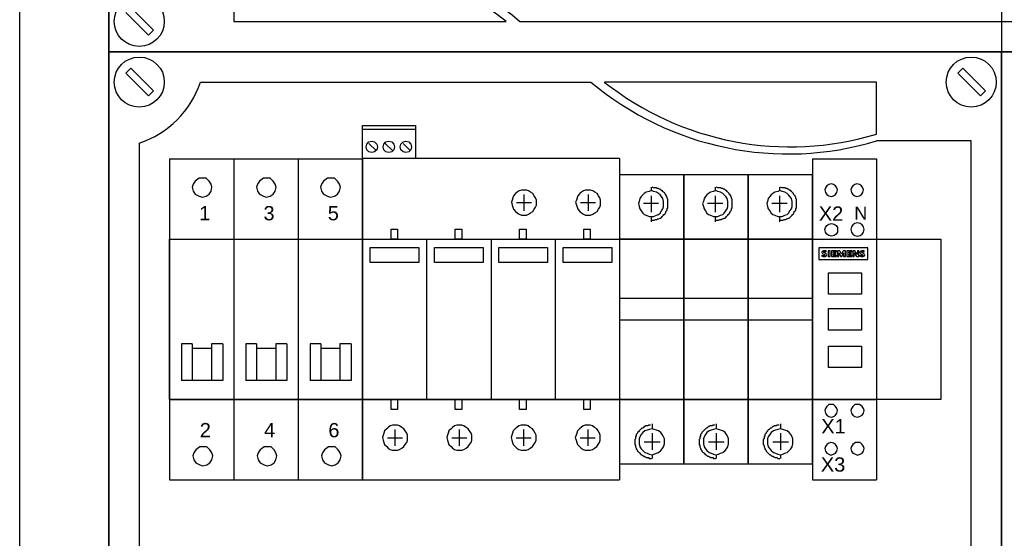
# Model space of a CAD drawing. Header units: millimetres. Extents: x 449515 to 838834, y -400723 to -307130.
# Tile 30 of 38: x 830834 to 833591, y -313244 to -311790. Entities that reach past the tile are written whole.
import ezdxf

# ---------------------------------------------------------------- set-up
doc = ezdxf.new("R2010")
doc.units = ezdxf.units.MM
doc.header["$LTSCALE"] = 25.4
doc.linetypes.add('CENTER', pattern=[2, 1.25, -0.25, 0.25, -0.25])
doc.layers.add('!Siemens Podklad_8GK_sikus', color=250, linetype='Continuous', lineweight=100)
doc.layers.add('R3', color=7, linetype='Continuous')
doc.layers.add('R5', color=7, linetype='Continuous')
doc.styles.get("Standard").update_dxf_attribs({"font": 'arial.ttf'})

# ---------------------------------------------------------------- blocks, each defined once
blk = doc.blocks.new('AD_A630_P_W1950-1800_S800-750_G210~1')
at = {"color": 0, "linetype": 'ByBlock', "lineweight": -2}
for p, q in [((0, 0), (0, 1950)), ((25, 1925), (25, 125))]:
    blk.add_line(p, q, dxfattribs=at)
blk = doc.blocks.new('AD_8GK4401-2KK32')
for p, q in [((0, -300), (0, 0)), ((35, -276.91), (35, -291.5)), ((11.06, -295.36), (4.7, -288.99)), ((6.11, -287.58), (12.47, -293.94)), ((35, -291.5), (111.26, -291.5)), ((115, -291.5), (724.37, -291.5)), ((12.47, -293.94), (11.06, -295.36)), ((750, -300), (0, -300))]:
    blk.add_line(p, q)
blk.add_circle((8.5, -291.5), 7)
for centre, radius, start in [((59.78, -357.06), 85.72, 49.8903), ((59.2, -357.06), 83.72, 51.5438)]:
    blk.add_arc(centre, radius, start, 106.802)
blk = doc.blocks.new('AD_8GK4351-4KK22')
at = {"color": 0}
for p, q in [((0, 0), (500, 0)), ((0, -150), (0, 0))]:
    blk.add_line(p, q, dxfattribs=at)
blk = doc.blocks.new('AD_8GK4853-8KK0~2')
at = {"layer": '!Siemens Podklad_8GK_sikus', "color": 0, "lineweight": -2}
for p, q in [((0, 0), (0, -1800)), ((250, 0), (250, -1800))]:
    blk.add_line(p, q, dxfattribs=at)
at = {"layer": '!Siemens Podklad_8GK_sikus', "color": 4, "linetype": 'CENTER', "lineweight": -2}
blk.add_line((0, -300), (250, -300), dxfattribs=at)
blk = doc.blocks.new('*U670')
at = {"layer": '!Siemens Podklad_8GK_sikus', "color": 0, "lineweight": -2}
blk.add_line((0, 0), (0, -1800), dxfattribs=at)
at = {"layer": '!Siemens Podklad_8GK_sikus', "color": 4, "linetype": 'CENTER', "lineweight": -2}
blk.add_line((0, -300), (500, -300), dxfattribs=at)
blk = doc.blocks.new('aaa')
at = {"color": 0}
for p, q in [((661473.1, -310868.4, -200), (663973.1, -310868.4, -200)), ((661473.1, -312368.4, -200), (661473.1, -310868.4, -200)), ((663973.1, -310868.4, -200), (663973.1, -316868.4, -200)), ((661520.1, -310928.3, -200), (661534.2, -310914.1, -200)), ((661583.7, -310991.9, -200), (661520.1, -310928.3, -200)), ((661534.2, -310914.1, -200), (661597.9, -310977.8, -200)), ((663850.1, -310928.3, -200), (663864.2, -310914.1, -200)), ((663913.7, -310991.9, -200), (663850.1, -310928.3, -200)), ((663864.2, -310914.1, -200), (663927.9, -310977.8, -200)), ((661729.4, -310953.4, -200), (662823.1, -310953.4, -200)), ((663623.1, -310953.4, -200), (662860.5, -310953.4, -200)), ((663623.1, -311099.2, -200), (663623.1, -310953.4, -200)), ((661597.9, -310977.8, -200), (661583.7, -310991.9, -200)), ((663927.9, -310977.8, -200), (663913.7, -310991.9, -200)), ((661558.1, -311124.6, -200), (661558.1, -316618.4, -200)), ((663888.1, -311118.4, -200), (663623.1, -311118.4, -200)), ((661643.1, -311843.4, -200), (661643.1, -311393.4, -200)), ((661643.1, -311393.4, -200), (663803.1, -311393.4, -200)), ((661643.1, -311843.4, -200), (661643.1, -311393.4, -200)), ((661643.1, -311393.4, -200), (663803.1, -311393.4, -200)), ((663803.1, -311393.4, -200), (663803.1, -311843.4, -200)), ((663803.1, -311393.4, -200), (663803.1, -311843.4, -200)), ((663803.1, -311393.4, -200), (663803.1, -311843.4, -200)), ((663803.1, -311843.4, -200), (661643.1, -311843.4, -200)), ((663803.1, -311843.4, -200), (661643.1, -311843.4, -200))]:
    blk.add_line(p, q, dxfattribs=at)
blk.add_line((663888.1, -316612.1, -200), (663888.1, -311118.4, -200))
for centre in [(661558.1, -310953.4, -200), (663888.1, -310953.4, -200)]:
    blk.add_circle(centre, 70, dxfattribs=at)
for centre, radius, start, end in [((661473.1, -310868.4, -200), 270, 288.3496, 341.6504), ((663375.3, -310297.8, -200), 857.2, 229.8903, 286.802), ((663381.1, -310297.8, -200), 837.2, 231.5438, 286.802)]:
    blk.add_arc(centre, radius, start, end, dxfattribs=at)
blk = doc.blocks.new('AD_5TE8313~1')
at = {"color": 0, "linetype": 'Continuous'}
for p, q in [((0, 67.5), (0, -22.5)), ((0, 67.5), (54, 67.5)), ((18, 67.5), (18, -22.5)), ((18, 67.5), (18, -22.5)), ((36, 67.5), (36, -22.5)), ((54, 67.5), (54, -22.5)), ((7.12, 61.21), (6.57, 60.38)), ((8.24, 62.05), (7.12, 61.21)), ((9.07, 62.05), (8.24, 62.05)), ((10.18, 62.05), (9.07, 62.05)), ((11.02, 61.21), (10.18, 62.05)), ((11.58, 60.38), (11.02, 61.21)), ((25.12, 61.21), (24.57, 60.38)), ((26.24, 62.05), (25.12, 61.21)), ((27.07, 62.05), (26.24, 62.05)), ((28.18, 62.05), (27.07, 62.05)), ((29.02, 61.21), (28.18, 62.05)), ((29.58, 60.38), (29.02, 61.21)), ((43.12, 61.21), (42.57, 60.38)), ((44.24, 62.05), (43.12, 61.21)), ((45.07, 62.05), (44.24, 62.05)), ((46.18, 62.05), (45.07, 62.05)), ((47.02, 61.21), (46.18, 62.05)), ((47.58, 60.38), (47.02, 61.21)), ((6.57, 60.38), (6.29, 59.54)), ((6.29, 59.54), (6.57, 58.43)), ((6.57, 58.43), (7.12, 57.59)), ((11.02, 57.59), (11.58, 58.43)), ((11.85, 59.54), (11.58, 60.38)), ((11.58, 58.43), (11.85, 59.54)), ((24.57, 60.38), (24.29, 59.54)), ((24.29, 59.54), (24.57, 58.43)), ((24.57, 58.43), (25.12, 57.59)), ((29.02, 57.59), (29.58, 58.43)), ((29.85, 59.54), (29.58, 60.38)), ((29.58, 58.43), (29.85, 59.54)), ((42.57, 60.38), (42.29, 59.54)), ((42.29, 59.54), (42.57, 58.43)), ((42.57, 58.43), (43.12, 57.59)), ((47.02, 57.59), (47.58, 58.43)), ((47.85, 59.54), (47.58, 60.38)), ((47.58, 58.43), (47.85, 59.54)), ((7.12, 57.59), (8.24, 57.04)), ((8.24, 57.04), (9.07, 56.76)), ((9.07, 56.76), (10.18, 57.04)), ((10.18, 57.04), (11.02, 57.59)), ((25.12, 57.59), (26.24, 57.04)), ((26.24, 57.04), (27.07, 56.76)), ((27.07, 56.76), (28.18, 57.04)), ((28.18, 57.04), (29.02, 57.59)), ((43.12, 57.59), (44.24, 57.04)), ((44.24, 57.04), (45.07, 56.76)), ((45.07, 56.76), (46.18, 57.04)), ((46.18, 57.04), (47.02, 57.59)), ((0, 45), (54, 45)), ((6.31, 15.59), (3.34, 15.59)), ((3.34, 15.59), (3.34, 5.38)), ((6.31, 15.59), (6.31, 5.38)), ((11.69, 14.29), (6.31, 14.29)), ((14.85, 15.59), (11.69, 15.59)), ((11.69, 15.59), (11.69, 5.38)), ((14.85, 15.59), (14.85, 5.38)), ((21.34, 15.59), (21.34, 5.38)), ((24.31, 15.59), (21.34, 15.59)), ((24.31, 15.59), (24.31, 5.38)), ((29.69, 14.29), (24.31, 14.29)), ((29.69, 15.59), (29.69, 5.38)), ((32.85, 15.59), (29.69, 15.59)), ((32.85, 15.59), (32.85, 5.38)), ((42.31, 15.59), (39.34, 15.59)), ((39.34, 15.59), (39.34, 5.38)), ((42.31, 15.59), (42.31, 5.38)), ((47.69, 14.29), (42.31, 14.29)), ((50.85, 15.59), (47.69, 15.59)), ((47.69, 15.59), (47.69, 5.38)), ((50.85, 15.59), (50.85, 5.38)), ((14.85, 5.38), (3.34, 5.38)), ((32.85, 5.38), (21.34, 5.38)), ((50.85, 5.38), (39.34, 5.38)), ((0, 0), (54, 0)), ((8.44, -13.26), (7.33, -14.09)), ((9.28, -13.26), (8.44, -13.26)), ((10.39, -13.26), (9.28, -13.26)), ((11.23, -14.09), (10.39, -13.26)), ((26.44, -13.26), (25.33, -14.09)), ((27.28, -13.26), (26.44, -13.26)), ((28.39, -13.26), (27.28, -13.26)), ((29.23, -14.09), (28.39, -13.26)), ((44.44, -13.26), (43.33, -14.09)), ((45.28, -13.26), (44.44, -13.26)), ((46.39, -13.26), (45.28, -13.26)), ((47.23, -14.09), (46.39, -13.26)), ((6.77, -14.93), (6.5, -15.76)), ((6.5, -15.76), (6.77, -16.87)), ((7.33, -14.09), (6.77, -14.93)), ((11.78, -14.93), (11.23, -14.09)), ((12.06, -15.76), (11.78, -14.93)), ((11.78, -16.87), (12.06, -15.76)), ((24.77, -14.93), (24.5, -15.76)), ((24.5, -15.76), (24.77, -16.87)), ((25.33, -14.09), (24.77, -14.93)), ((29.78, -14.93), (29.23, -14.09)), ((30.06, -15.76), (29.78, -14.93)), ((29.78, -16.87), (30.06, -15.76)), ((42.77, -14.93), (42.5, -15.76)), ((42.5, -15.76), (42.77, -16.87)), ((43.33, -14.09), (42.77, -14.93)), ((47.78, -14.93), (47.23, -14.09)), ((48.06, -15.76), (47.78, -14.93)), ((47.78, -16.87), (48.06, -15.76)), ((6.77, -16.87), (7.33, -17.71)), ((7.33, -17.71), (8.44, -18.27)), ((8.44, -18.27), (9.28, -18.54)), ((9.28, -18.54), (10.39, -18.27)), ((10.39, -18.27), (11.23, -17.71)), ((11.23, -17.71), (11.78, -16.87)), ((24.77, -16.87), (25.33, -17.71)), ((25.33, -17.71), (26.44, -18.27)), ((26.44, -18.27), (27.28, -18.54)), ((27.28, -18.54), (28.39, -18.27)), ((28.39, -18.27), (29.23, -17.71)), ((29.23, -17.71), (29.78, -16.87)), ((42.77, -16.87), (43.33, -17.71)), ((43.33, -17.71), (44.44, -18.27)), ((44.44, -18.27), (45.28, -18.54)), ((45.28, -18.54), (46.39, -18.27)), ((46.39, -18.27), (47.23, -17.71)), ((47.23, -17.71), (47.78, -16.87)), ((0, -22.5), (54, -22.5))]:
    blk.add_line(p, q, dxfattribs=at)
at = {"color": 0}
for s, p in [('1', (8.28, 50.24)), ('3', (26.28, 50.24)), ('5', (44.28, 50.24)), ('2', (8.44, -10.57)), ('4', (26.44, -10.57)), ('6', (44.44, -10.57))]:
    blk.add_text(s, height=4, dxfattribs=at).set_placement(p)
blk = doc.blocks.new('AD_5SD7_464_485')
at = {"color": 0}
for p, q in [((0, 76.79), (14.96, 76.79)), ((0, 75.79), (14.96, 75.79)), ((14.96, 67.54), (14.96, 76.79)), ((1.2, 71.61), (1.8, 72.2)), ((1.8, 72.2), (2.59, 72.4)), ((3.79, 69.81), (1.8, 71.81)), ((2.59, 72.4), (3.39, 72.2)), ((3.39, 72.2), (3.99, 71.61)), ((5.98, 71.61), (6.58, 72.2)), ((8.38, 69.81), (6.38, 71.81)), ((6.58, 72.2), (7.38, 72.4)), ((7.38, 72.4), (8.18, 72.2)), ((8.18, 72.2), (8.78, 71.61)), ((10.77, 71.61), (11.37, 72.2)), ((11.37, 72.2), (12.17, 72.4)), ((13.36, 69.81), (11.37, 71.81)), ((12.17, 72.4), (12.96, 72.2)), ((12.96, 72.2), (13.56, 71.61)), ((1, 70.81), (1.2, 71.61)), ((1.2, 70.01), (1, 70.81)), ((1.8, 69.41), (1.2, 70.01)), ((2.59, 69.21), (1.8, 69.41)), ((3.39, 69.41), (2.59, 69.21)), ((3.99, 70.01), (3.39, 69.41)), ((3.99, 71.61), (4.19, 70.81)), ((4.19, 70.81), (3.99, 70.01)), ((5.78, 70.81), (5.98, 71.61)), ((5.98, 70.01), (5.78, 70.81)), ((6.58, 69.41), (5.98, 70.01)), ((7.38, 69.21), (6.58, 69.41)), ((8.18, 69.41), (7.38, 69.21)), ((8.78, 70.01), (8.18, 69.41)), ((8.78, 71.61), (8.98, 70.81)), ((8.98, 70.81), (8.78, 70.01)), ((10.57, 70.81), (10.77, 71.61)), ((10.77, 70.01), (10.57, 70.81)), ((11.37, 69.41), (10.77, 70.01)), ((12.17, 69.21), (11.37, 69.41)), ((12.96, 69.41), (12.17, 69.21)), ((13.56, 70.01), (12.96, 69.41)), ((13.56, 71.61), (13.76, 70.81)), ((13.76, 70.81), (13.56, 70.01))]:
    blk.add_line(p, q, dxfattribs=at)
at = {"color": 0, "linetype": 'Continuous'}
for p, q in [((0, -22.46), (0, 76.79)), ((72, 67.54), (0, 67.54)), ((72, 67.54), (72, -22.46)), ((43.3, 58.12), (42.9, 57.72)), ((43.9, 58.52), (43.3, 58.12)), ((44.5, 58.72), (43.9, 58.52)), ((45.3, 58.72), (44.5, 58.72)), ((45.9, 58.72), (45.3, 58.72)), ((46.5, 58.52), (45.9, 58.72)), ((47.1, 58.12), (46.5, 58.52)), ((47.7, 57.72), (47.1, 58.12)), ((61.3, 58.12), (60.9, 57.72)), ((61.9, 58.52), (61.3, 58.12)), ((62.5, 58.72), (61.9, 58.52)), ((63.3, 58.72), (62.5, 58.72)), ((63.9, 58.72), (63.3, 58.72)), ((64.5, 58.52), (63.9, 58.72)), ((65.1, 58.12), (64.5, 58.52)), ((65.7, 57.72), (65.1, 58.12)), ((41.9, 55.92), (41.7, 55.32)), ((41.7, 55.32), (41.9, 54.52)), ((42.1, 56.52), (41.9, 55.92)), ((42.3, 57.12), (42.1, 56.52)), ((42.9, 57.72), (42.3, 57.12)), ((45.3, 52.92), (45.3, 57.52)), ((48.1, 57.12), (47.7, 57.72)), ((48.5, 56.52), (48.1, 57.12)), ((48.7, 55.92), (48.5, 56.52)), ((48.7, 55.32), (48.7, 55.92)), ((48.7, 54.52), (48.7, 55.32)), ((59.9, 55.92), (59.7, 55.32)), ((59.7, 55.32), (59.9, 54.52)), ((60.1, 56.52), (59.9, 55.92)), ((60.3, 57.12), (60.1, 56.52)), ((60.9, 57.72), (60.3, 57.12)), ((63.3, 52.92), (63.3, 57.52)), ((66.1, 57.12), (65.7, 57.72)), ((66.5, 56.52), (66.1, 57.12)), ((66.7, 55.92), (66.5, 56.52)), ((66.7, 55.32), (66.7, 55.92)), ((66.7, 54.52), (66.7, 55.32)), ((41.9, 54.52), (42.1, 53.92)), ((42.1, 53.92), (42.3, 53.32)), ((42.3, 53.32), (42.9, 52.72)), ((42.9, 52.72), (43.3, 52.32)), ((47.3, 55.12), (43.1, 55.12)), ((47.1, 52.32), (47.7, 52.72)), ((47.7, 52.72), (48.1, 53.32)), ((48.1, 53.32), (48.5, 53.92)), ((48.5, 53.92), (48.7, 54.52)), ((59.9, 54.52), (60.1, 53.92)), ((60.1, 53.92), (60.3, 53.32)), ((60.3, 53.32), (60.9, 52.72)), ((60.9, 52.72), (61.3, 52.32)), ((65.3, 55.12), (61.1, 55.12)), ((65.1, 52.32), (65.7, 52.72)), ((65.7, 52.72), (66.1, 53.32)), ((66.1, 53.32), (66.5, 53.92)), ((66.5, 53.92), (66.7, 54.52)), ((43.3, 52.32), (43.9, 51.92)), ((43.9, 51.92), (44.5, 51.72)), ((44.5, 51.72), (45.3, 51.72)), ((45.3, 51.72), (45.9, 51.72)), ((45.9, 51.72), (46.5, 51.92)), ((46.5, 51.92), (47.1, 52.32)), ((61.3, 52.32), (61.9, 51.92)), ((61.9, 51.92), (62.5, 51.72)), ((62.5, 51.72), (63.3, 51.72)), ((63.3, 51.72), (63.9, 51.72)), ((63.9, 51.72), (64.5, 51.92)), ((64.5, 51.92), (65.1, 52.32)), ((8, 47.8), (9.8, 47.8)), ((8, 45), (8, 47.8)), ((9.8, 47.8), (9.8, 45)), ((26, 47.8), (27.8, 47.8)), ((26, 45), (26, 47.8)), ((27.8, 47.8), (27.8, 45)), ((44, 47.8), (45.8, 47.8)), ((44, 45), (44, 47.8)), ((45.8, 47.8), (45.8, 45)), ((62, 47.8), (63.8, 47.8)), ((62, 45), (62, 47.8)), ((63.8, 47.8), (63.8, 45)), ((0, 45), (72, 45)), ((9.8, 45), (8, 45)), ((18, 0), (18, 45)), ((27.8, 45), (26, 45)), ((36, 45), (36, 0)), ((45.8, 45), (44, 45)), ((54, 45), (54, 0)), ((63.8, 45), (62, 45)), ((2.2, 42.6), (15.8, 42.6)), ((2.2, 38.4), (2.2, 42.6)), ((15.8, 42.6), (15.8, 38.4)), ((20.2, 42.6), (33.8, 42.6)), ((20.2, 38.4), (20.2, 42.6)), ((33.8, 42.6), (33.8, 38.4)), ((38.2, 42.6), (51.8, 42.6)), ((38.2, 38.4), (38.2, 42.6)), ((51.8, 42.6), (51.8, 38.4)), ((56.2, 42.6), (69.8, 42.6)), ((56.2, 38.4), (56.2, 42.6)), ((69.8, 42.6), (69.8, 38.4)), ((15.8, 38.4), (2.2, 38.4)), ((33.8, 38.4), (20.2, 38.4)), ((51.8, 38.4), (38.2, 38.4)), ((69.8, 38.4), (56.2, 38.4)), ((0, 0), (72, 0)), ((8, 0), (9.8, 0)), ((8, -2.8), (8, 0)), ((9.8, 0), (9.8, -2.8)), ((26, 0), (27.8, 0)), ((26, -2.8), (26, 0)), ((27.8, 0), (27.8, -2.8)), ((44, 0), (45.8, 0)), ((44, -2.8), (44, 0)), ((45.8, 0), (45.8, -2.8)), ((62, 0), (63.8, 0)), ((62, -2.8), (62, 0)), ((63.8, 0), (63.8, -2.8)), ((9.8, -2.8), (8, -2.8)), ((27.8, -2.8), (26, -2.8)), ((45.8, -2.8), (44, -2.8)), ((63.8, -2.8), (62, -2.8)), ((6.8, -8.2), (6.2, -8.8)), ((7.2, -7.8), (6.8, -8.2)), ((7.8, -7.4), (7.2, -7.8)), ((8.4, -7.2), (7.8, -7.4)), ((9.2, -7.2), (8.4, -7.2)), ((9.8, -7.2), (9.2, -7.2)), ((10.4, -7.4), (9.8, -7.2)), ((11, -7.8), (10.4, -7.4)), ((11.6, -8.2), (11, -7.8)), ((12, -8.8), (11.6, -8.2)), ((24.8, -8.2), (24.2, -8.8)), ((25.2, -7.8), (24.8, -8.2)), ((25.8, -7.4), (25.2, -7.8)), ((26.4, -7.2), (25.8, -7.4)), ((27.2, -7.2), (26.4, -7.2)), ((27.8, -7.2), (27.2, -7.2)), ((28.4, -7.4), (27.8, -7.2)), ((29, -7.8), (28.4, -7.4)), ((29.6, -8.2), (29, -7.8)), ((30, -8.8), (29.6, -8.2)), ((42.8, -8.2), (42.2, -8.8)), ((43.2, -7.8), (42.8, -8.2)), ((43.8, -7.4), (43.2, -7.8)), ((44.4, -7.2), (43.8, -7.4)), ((45.2, -7.2), (44.4, -7.2)), ((45.8, -7.2), (45.2, -7.2)), ((46.4, -7.4), (45.8, -7.2)), ((47, -7.8), (46.4, -7.4)), ((47.6, -8.2), (47, -7.8)), ((48, -8.8), (47.6, -8.2)), ((60.8, -8.2), (60.2, -8.8)), ((61.2, -7.8), (60.8, -8.2)), ((61.8, -7.4), (61.2, -7.8)), ((62.4, -7.2), (61.8, -7.4)), ((63.2, -7.2), (62.4, -7.2)), ((63.8, -7.2), (63.2, -7.2)), ((64.4, -7.4), (63.8, -7.2)), ((65, -7.8), (64.4, -7.4)), ((65.6, -8.2), (65, -7.8)), ((66, -8.8), (65.6, -8.2)), ((5.8, -10), (5.6, -10.6)), ((5.6, -10.6), (5.8, -11.4)), ((6, -9.4), (5.8, -10)), ((6.2, -8.8), (6, -9.4)), ((11.2, -10.8), (7, -10.8)), ((9.2, -13), (9.2, -8.4)), ((12.4, -9.4), (12, -8.8)), ((12.6, -10), (12.4, -9.4)), ((12.6, -10.6), (12.6, -10)), ((12.6, -11.4), (12.6, -10.6)), ((23.8, -10), (23.6, -10.6)), ((23.6, -10.6), (23.8, -11.4)), ((24, -9.4), (23.8, -10)), ((24.2, -8.8), (24, -9.4)), ((29.2, -10.8), (25, -10.8)), ((27.2, -13), (27.2, -8.4)), ((30.4, -9.4), (30, -8.8)), ((30.6, -10), (30.4, -9.4)), ((30.6, -10.6), (30.6, -10)), ((30.6, -11.4), (30.6, -10.6)), ((41.8, -10), (41.6, -10.6)), ((41.6, -10.6), (41.8, -11.4)), ((42, -9.4), (41.8, -10)), ((42.2, -8.8), (42, -9.4)), ((47.2, -10.8), (43, -10.8)), ((45.2, -13), (45.2, -8.4)), ((48.4, -9.4), (48, -8.8)), ((48.6, -10), (48.4, -9.4)), ((48.6, -10.6), (48.6, -10)), ((48.6, -11.4), (48.6, -10.6)), ((59.8, -10), (59.6, -10.6)), ((59.6, -10.6), (59.8, -11.4)), ((60, -9.4), (59.8, -10)), ((60.2, -8.8), (60, -9.4)), ((65.2, -10.8), (61, -10.8)), ((63.2, -13), (63.2, -8.4)), ((66.4, -9.4), (66, -8.8)), ((66.6, -10), (66.4, -9.4)), ((66.6, -10.6), (66.6, -10)), ((66.6, -11.4), (66.6, -10.6)), ((5.8, -11.4), (6, -12)), ((6, -12), (6.2, -12.6)), ((6.2, -12.6), (6.8, -13.2)), ((6.8, -13.2), (7.2, -13.6)), ((7.2, -13.6), (7.8, -14)), ((10.4, -14), (11, -13.6)), ((11, -13.6), (11.6, -13.2)), ((11.6, -13.2), (12, -12.6)), ((12, -12.6), (12.4, -12)), ((12.4, -12), (12.6, -11.4)), ((23.8, -11.4), (24, -12)), ((24, -12), (24.2, -12.6)), ((24.2, -12.6), (24.8, -13.2)), ((24.8, -13.2), (25.2, -13.6)), ((25.2, -13.6), (25.8, -14)), ((28.4, -14), (29, -13.6)), ((29, -13.6), (29.6, -13.2)), ((29.6, -13.2), (30, -12.6)), ((30, -12.6), (30.4, -12)), ((30.4, -12), (30.6, -11.4)), ((41.8, -11.4), (42, -12)), ((42, -12), (42.2, -12.6)), ((42.2, -12.6), (42.8, -13.2)), ((42.8, -13.2), (43.2, -13.6)), ((43.2, -13.6), (43.8, -14)), ((46.4, -14), (47, -13.6)), ((47, -13.6), (47.6, -13.2)), ((47.6, -13.2), (48, -12.6)), ((48, -12.6), (48.4, -12)), ((48.4, -12), (48.6, -11.4)), ((59.8, -11.4), (60, -12)), ((60, -12), (60.2, -12.6)), ((60.2, -12.6), (60.8, -13.2)), ((60.8, -13.2), (61.2, -13.6)), ((61.2, -13.6), (61.8, -14)), ((64.4, -14), (65, -13.6)), ((65, -13.6), (65.6, -13.2)), ((65.6, -13.2), (66, -12.6)), ((66, -12.6), (66.4, -12)), ((66.4, -12), (66.6, -11.4)), ((7.8, -14), (8.4, -14.2)), ((8.4, -14.2), (9.2, -14.2)), ((9.2, -14.2), (9.8, -14.2)), ((9.8, -14.2), (10.4, -14)), ((25.8, -14), (26.4, -14.2)), ((26.4, -14.2), (27.2, -14.2)), ((27.2, -14.2), (27.8, -14.2)), ((27.8, -14.2), (28.4, -14)), ((43.8, -14), (44.4, -14.2)), ((44.4, -14.2), (45.2, -14.2)), ((45.2, -14.2), (45.8, -14.2)), ((45.8, -14.2), (46.4, -14)), ((61.8, -14), (62.4, -14.2)), ((62.4, -14.2), (63.2, -14.2)), ((63.2, -14.2), (63.8, -14.2)), ((63.8, -14.2), (64.4, -14)), ((0, -22.46), (18, -22.46)), ((18, -22.46), (36, -22.46)), ((36, -22.46), (54, -22.46)), ((54, -22.46), (72, -22.46))]:
    blk.add_line(p, q, dxfattribs=at)
blk = doc.blocks.new('AD_SIEMENS_znaczeki')
at = {"color": 0}
for p, q in [((1755.293, 772.573), (1755.293, 771.993)), ((1757.763, 772.573), (1755.293, 772.573)), ((1757.763, 771.993), (1757.763, 772.573)), ((1755.45, 772.205), (1755.45, 772.149)), ((1755.501, 772.274), (1755.599, 772.234)), ((1755.652, 772.292), (1755.544, 772.343)), ((1755.675, 772.372), (1755.675, 772.422)), ((1755.773, 772.425), (1755.773, 772.143)), ((1755.864, 772.425), (1755.773, 772.425)), ((1755.773, 772.143), (1755.864, 772.143)), ((1755.864, 772.143), (1755.864, 772.425)), ((1755.939, 772.426), (1755.939, 772.141)), ((1756.18, 772.426), (1755.939, 772.426)), ((1755.939, 772.141), (1756.18, 772.141)), ((1756.03, 772.309), (1756.03, 772.379)), ((1756.03, 772.379), (1756.18, 772.379)), ((1756.159, 772.309), (1756.03, 772.309)), ((1756.03, 772.193), (1756.03, 772.266)), ((1756.03, 772.266), (1756.159, 772.266)), ((1756.18, 772.193), (1756.03, 772.193)), ((1756.159, 772.266), (1756.159, 772.309)), ((1756.18, 772.379), (1756.18, 772.426)), ((1756.18, 772.141), (1756.18, 772.193)), ((1756.235, 772.426), (1756.235, 772.141)), ((1756.347, 772.426), (1756.235, 772.426)), ((1756.235, 772.141), (1756.299, 772.141)), ((1756.299, 772.141), (1756.299, 772.321)), ((1756.299, 772.321), (1756.399, 772.141)), ((1756.444, 772.251), (1756.347, 772.426)), ((1756.399, 772.141), (1756.458, 772.141)), ((1756.53, 772.426), (1756.444, 772.251)), ((1756.458, 772.141), (1756.546, 772.321)), ((1756.637, 772.426), (1756.53, 772.426)), ((1756.546, 772.321), (1756.546, 772.141)), ((1756.546, 772.141), (1756.637, 772.141)), ((1756.637, 772.141), (1756.637, 772.426)), ((1756.712, 772.426), (1756.712, 772.141)), ((1756.953, 772.426), (1756.712, 772.426)), ((1756.712, 772.141), (1756.953, 772.141)), ((1756.803, 772.309), (1756.803, 772.379)), ((1756.803, 772.379), (1756.953, 772.379)), ((1756.932, 772.309), (1756.803, 772.309)), ((1756.803, 772.193), (1756.803, 772.266)), ((1756.803, 772.266), (1756.932, 772.266)), ((1756.953, 772.193), (1756.803, 772.193)), ((1756.932, 772.266), (1756.932, 772.309)), ((1756.953, 772.379), (1756.953, 772.426)), ((1756.953, 772.141), (1756.953, 772.193)), ((1757.008, 772.426), (1757.008, 772.141)), ((1757.11, 772.426), (1757.008, 772.426)), ((1757.008, 772.141), (1757.072, 772.141)), ((1757.072, 772.141), (1757.072, 772.326)), ((1757.072, 772.326), (1757.2, 772.141)), ((1757.238, 772.245), (1757.11, 772.426)), ((1757.2, 772.141), (1757.303, 772.141)), ((1757.238, 772.426), (1757.238, 772.245)), ((1757.303, 772.426), (1757.238, 772.426)), ((1757.303, 772.141), (1757.303, 772.426)), ((1757.361, 772.209), (1757.361, 772.149)), ((1757.407, 772.277), (1757.51, 772.227)), ((1757.563, 772.292), (1757.455, 772.343)), ((1757.585, 772.372), (1757.585, 772.422)), ((1755.293, 771.993), (1757.763, 771.993))]:
    blk.add_line(p, q, dxfattribs=at)
for centre, major_axis, start_param, end_param in [((1755.532, 772.346), (0.0852, 0), 2.06576, 3.66098), ((1755.562, 772.527), (0.383, 0), 4.4151, 4.655269), ((1755.557, 772.547), (0.465, 0), 4.480311, 4.786895), ((1755.542, 772.351), (-0.0968, 0), 0.519387, 1.135975), ((1755.576, 772.275), (-0.178, 0), -1.570796, -1.075832), ((1755.554, 772.36), (-0.0209, 0), -1.07402, 1.07402), ((1755.547, 772.289), (0.112, 0), 4.655269, 5.197087), ((1755.581, 772.316), (-0.0775, 0), 4.682533, 5.209165), ((1755.576, 772.023), (-0.465, 0), 4.499109, 4.712389), ((1755.572, 772.047), (0.383, 0), 1.298767, 1.54094), ((1755.579, 772.282), (0.163, 0), -1.49629, -1.148117), ((1755.589, 772.218), (-0.0209, 0), 2.055494, 4.227691), ((1755.609, 772.223), (0.0891, 0), -1.148117, 1.07402), ((1757.443, 772.346), (0.0852, 0), 2.06576, 3.66098), ((1757.486, 772.527), (0.383, 0), 4.378973, 4.682131), ((1757.468, 772.547), (-0.465, 0), 1.338719, 1.645302), ((1757.453, 772.351), (-0.0968, 0), 0.519387, 1.07402), ((1757.487, 772.275), (-0.178, 0), -1.570796, -1.075832), ((1757.465, 772.36), (0.0209, 0), 2.067572, 4.215613), ((1757.491, 772.316), (-0.0775, 0), 4.682533, 5.209165), ((1757.478, 772.289), (0.112, 0), 4.682131, 4.957102), ((1757.487, 772.023), (-0.465, 0), 4.499109, 4.712389), ((1757.482, 772.047), (0.383, 0), 1.298767, 1.54094), ((1757.49, 772.282), (0.163, 0), -1.49629, -1.148117), ((1757.5, 772.211), (-0.0209, 0), 1.815509, 4.215613), ((1757.52, 772.223), (0.0891, 0), -1.148117, 1.07402)]:
    blk.add_ellipse(centre, major_axis=major_axis, ratio=0.878278, start_param=start_param, end_param=end_param, dxfattribs=at)
blk = doc.blocks.new('AD_5TE5802')
at = {"color": 0, "linetype": 'Continuous'}
for p, q in [((0, 67.5), (0, -22.5)), ((0, 67.5), (18, 67.5)), ((18, 67.5), (18, -22.5)), ((3.71, 59.34), (3.53, 58.78)), ((3.53, 58.78), (3.71, 58.04)), ((4.08, 59.9), (3.71, 59.34)), ((3.71, 58.04), (4.08, 57.48)), ((4.64, 60.27), (4.08, 59.9)), ((5.38, 60.45), (4.64, 60.27)), ((5.94, 60.27), (5.38, 60.45)), ((6.49, 59.9), (5.94, 60.27)), ((6.87, 59.34), (6.49, 59.9)), ((6.49, 57.48), (6.87, 58.04)), ((7.05, 58.78), (6.87, 59.34)), ((6.87, 58.04), (7.05, 58.78)), ((10.95, 59.34), (10.76, 58.78)), ((10.76, 58.78), (10.95, 58.04)), ((11.32, 59.9), (10.95, 59.34)), ((10.95, 58.04), (11.32, 57.48)), ((11.88, 60.27), (11.32, 59.9)), ((12.43, 60.45), (11.88, 60.27)), ((13.18, 60.27), (12.43, 60.45)), ((13.73, 59.9), (13.18, 60.27)), ((14.1, 59.34), (13.73, 59.9)), ((13.73, 57.48), (14.1, 58.04)), ((14.29, 58.78), (14.1, 59.34)), ((14.1, 58.04), (14.29, 58.78)), ((4.08, 57.48), (4.64, 57.11)), ((4.64, 57.11), (5.38, 56.93)), ((5.38, 56.93), (5.94, 57.11)), ((5.94, 57.11), (6.49, 57.48)), ((11.32, 57.48), (11.88, 57.11)), ((11.88, 57.11), (12.43, 56.93)), ((12.43, 56.93), (13.18, 57.11)), ((13.18, 57.11), (13.73, 57.48)), ((3.53, 47.65), (3.71, 48.2)), ((3.71, 46.91), (3.53, 47.65)), ((3.71, 48.2), (4.08, 48.76)), ((4.08, 46.35), (3.71, 46.91)), ((4.08, 48.76), (4.64, 49.13)), ((4.64, 49.13), (5.38, 49.32)), ((5.38, 49.32), (6.12, 49.13)), ((6.12, 49.13), (6.68, 48.76)), ((6.68, 48.76), (7.05, 48.2)), ((7.05, 46.91), (6.68, 46.35)), ((7.05, 48.2), (7.05, 47.65)), ((7.05, 47.65), (7.05, 46.91)), ((10.95, 48.39), (10.76, 47.65)), ((10.76, 47.65), (10.95, 46.91)), ((11.32, 48.95), (10.95, 48.39)), ((10.95, 46.91), (11.32, 46.35)), ((11.88, 49.32), (11.32, 48.95)), ((12.62, 49.5), (11.88, 49.32)), ((13.36, 49.32), (12.62, 49.5)), ((13.92, 48.95), (13.36, 49.32)), ((14.29, 48.39), (13.92, 48.95)), ((13.92, 46.35), (14.29, 46.91)), ((14.47, 47.65), (14.29, 48.39)), ((14.29, 46.91), (14.47, 47.65)), ((0, 45), (18, 45)), ((4.64, 45.98), (4.08, 46.35)), ((5.38, 45.79), (4.64, 45.98)), ((6.12, 45.98), (5.38, 45.79)), ((6.68, 46.35), (6.12, 45.98)), ((11.32, 46.35), (11.88, 45.98)), ((11.88, 45.98), (12.62, 45.79)), ((12.62, 45.79), (13.36, 45.98)), ((13.36, 45.98), (13.92, 46.35)), ((0, 0), (18, 0)), ((3.71, -2.55), (3.53, -3.1)), ((4.08, -1.99), (3.71, -2.55)), ((4.64, -1.43), (4.08, -1.99)), ((5.38, -1.43), (4.64, -1.43)), ((5.94, -1.43), (5.38, -1.43)), ((6.49, -1.99), (5.94, -1.43)), ((6.87, -2.55), (6.49, -1.99)), ((7.05, -3.1), (6.87, -2.55)), ((10.95, -2.55), (10.76, -3.1)), ((11.32, -1.99), (10.95, -2.55)), ((11.88, -1.43), (11.32, -1.99)), ((12.62, -1.43), (11.88, -1.43)), ((13.18, -1.43), (12.62, -1.43)), ((13.92, -1.99), (13.18, -1.43)), ((14.29, -2.55), (13.92, -1.99)), ((14.47, -3.1), (14.29, -2.55)), ((3.53, -3.1), (3.71, -3.85)), ((3.71, -3.85), (4.08, -4.4)), ((4.08, -4.4), (4.64, -4.77)), ((4.64, -4.77), (5.38, -4.96)), ((5.38, -4.96), (5.94, -4.77)), ((5.94, -4.77), (6.49, -4.4)), ((6.49, -4.4), (6.87, -3.85)), ((6.87, -3.85), (7.05, -3.1)), ((10.76, -3.1), (10.95, -3.85)), ((10.95, -3.85), (11.32, -4.4)), ((11.32, -4.4), (11.88, -4.77)), ((11.88, -4.77), (12.62, -4.96)), ((12.62, -4.96), (13.18, -4.77)), ((13.18, -4.77), (13.92, -4.4)), ((13.92, -4.4), (14.29, -3.85)), ((14.29, -3.85), (14.47, -3.1)), ((3.71, -13.13), (3.53, -13.68)), ((3.53, -13.68), (3.71, -14.42)), ((4.08, -12.57), (3.71, -13.13)), ((4.64, -12.2), (4.08, -12.57)), ((5.2, -12.01), (4.64, -12.2)), ((5.94, -12.2), (5.2, -12.01)), ((6.49, -12.57), (5.94, -12.2)), ((6.87, -13.13), (6.49, -12.57)), ((7.05, -13.68), (6.87, -13.13)), ((6.87, -14.42), (7.05, -13.68)), ((10.95, -13.13), (10.76, -13.68)), ((10.76, -13.68), (10.95, -14.42)), ((11.32, -12.57), (10.95, -13.13)), ((12.06, -12.01), (11.32, -12.57)), ((12.62, -12.01), (12.06, -12.01)), ((13.36, -12.01), (12.62, -12.01)), ((13.92, -12.57), (13.36, -12.01)), ((14.29, -13.13), (13.92, -12.57)), ((14.47, -13.68), (14.29, -13.13)), ((14.29, -14.42), (14.47, -13.68)), ((3.71, -14.42), (4.08, -14.98)), ((4.08, -14.98), (4.64, -15.35)), ((4.64, -15.35), (5.2, -15.54)), ((5.2, -15.54), (5.94, -15.35)), ((5.94, -15.35), (6.49, -14.98)), ((6.49, -14.98), (6.87, -14.42)), ((10.95, -14.42), (11.32, -14.98)), ((11.32, -14.98), (12.06, -15.35)), ((12.06, -15.35), (12.62, -15.54)), ((12.62, -15.54), (13.36, -15.35)), ((13.36, -15.35), (13.92, -14.98)), ((13.92, -14.98), (14.29, -14.42)), ((0, -22.5), (18, -22.5))]:
    blk.add_line(p, q, dxfattribs=at)
at = {"color": 0}
for p, q in [((4.47, 29.51), (4.47, 35.56)), ((4.47, 35.56), (13.73, 35.56)), ((13.73, 35.56), (13.73, 29.51)), ((13.73, 29.51), (4.47, 29.51)), ((4.47, 19.48), (4.47, 25.52)), ((4.47, 25.52), (13.73, 25.52)), ((13.73, 25.52), (13.73, 19.48)), ((13.73, 19.48), (4.47, 19.48)), ((4.47, 8.96), (4.47, 15.01)), ((4.47, 15.01), (13.73, 15.01)), ((13.73, 15.01), (13.73, 8.96)), ((13.73, 8.96), (4.47, 8.96))]:
    blk.add_line(p, q, dxfattribs=at)
at = {"xscale": 5.56818025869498, "yscale": 5.56818025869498, "zscale": 5.56818025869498}
blk.add_blockref('AD_SIEMENS_znaczeki', (-9772.01, -4259.32), dxfattribs=at)
at = {"color": 0}
for s, height, p in [('X2', 4, (1.81, 50.12)), ('N', 3.6, (11.74, 50.46)), ('X1', 4, (2.49, -9.49)), ('X3', 4, (2.38, -20.2))]:
    blk.add_text(s, height=height, dxfattribs=at).set_placement(p)
blk = doc.blocks.new('AD_3NC109_3P')
at = {"color": 0, "linetype": 'ByBlock', "lineweight": -2}
for points in [[(0, -18), (18, -18), (18, 63), (0, 63)], [(18, -18), (36, -18), (36, 63), (18, 63)], [(36, -18), (54, -18), (54, 63), (36, 63)], [(0, 0), (18, 0), (18, 45), (0, 45)], [(18, 0), (36, 0), (36, 45), (18, 45)], [(36, 0), (54, 0), (54, 45), (36, 45)]]:
    blk.add_lwpolyline(points, close=True, dxfattribs=at)
for points in [[(12.34, 54.91), (12.34, 55.52), (12.13, 56.33), (11.73, 56.93), (11.33, 57.34), (10.92, 57.74), (10.31, 58.15), (9.51, 58.35), (8.9, 58.55), (8.29, 58.35), (7.48, 58.15), (6.88, 57.74), (6.47, 57.34), (6.07, 56.93), (5.66, 56.33), (5.46, 55.52), (5.26, 54.91), (5.46, 54.1), (5.66, 53.49), (6.07, 52.89), (6.47, 52.28), (6.88, 51.88), (7.48, 51.67), (8.29, 51.27), (8.9, 51.27), (9.51, 51.27), (10.31, 51.67), (10.92, 51.88), (11.33, 52.28), (11.73, 52.89), (12.13, 53.49), (12.34, 54.1), (12.34, 54.91)], [(8.9, 58.55), (8.9, 59.56)], [(9.1, 50.26), (9.71, 50.26), (10.11, 50.46), (10.31, 50.46), (10.52, 50.46), (10.72, 50.66), (10.92, 50.66), (11.33, 50.87), (11.53, 50.87), (11.73, 51.07), (11.93, 51.27), (12.13, 51.47), (12.34, 51.67), (12.34, 51.88), (12.54, 51.88), (12.74, 52.08), (12.94, 52.48), (12.94, 52.69), (13.15, 52.89), (13.35, 53.09), (13.35, 53.29), (13.35, 53.49), (13.55, 53.7), (13.55, 54.1), (13.55, 54.3), (13.55, 54.51), (13.55, 54.91), (13.55, 54.91), (13.55, 55.11), (13.55, 55.31), (13.55, 55.72), (13.55, 55.92), (13.55, 56.12), (13.35, 56.33), (13.35, 56.73), (13.15, 56.93), (13.15, 57.13), (12.94, 57.34), (12.74, 57.54), (12.74, 57.74), (12.54, 57.94), (12.34, 58.15), (12.13, 58.35), (11.93, 58.55), (11.73, 58.55), (11.53, 58.75), (11.33, 58.96), (11.12, 58.96), (10.92, 59.16), (10.52, 59.16), (10.31, 59.36), (10.11, 59.36), (9.91, 59.36), (9.51, 59.36), (9.1, 59.56)], [(30.34, 54.91), (30.34, 55.52), (30.13, 56.33), (29.73, 56.93), (29.33, 57.34), (28.92, 57.74), (28.31, 58.15), (27.51, 58.35), (26.9, 58.55), (26.29, 58.35), (25.48, 58.15), (24.88, 57.74), (24.47, 57.34), (24.07, 56.93), (23.66, 56.33), (23.46, 55.52), (23.26, 54.91), (23.46, 54.1), (23.66, 53.49), (24.07, 52.89), (24.47, 52.28), (24.88, 51.88), (25.48, 51.67), (26.29, 51.27), (26.9, 51.27), (27.51, 51.27), (28.31, 51.67), (28.92, 51.88), (29.33, 52.28), (29.73, 52.89), (30.13, 53.49), (30.34, 54.1), (30.34, 54.91)], [(26.9, 58.55), (26.9, 59.56)], [(27.1, 50.26), (27.71, 50.26), (28.11, 50.46), (28.31, 50.46), (28.52, 50.46), (28.72, 50.66), (28.92, 50.66), (29.33, 50.87), (29.53, 50.87), (29.73, 51.07), (29.93, 51.27), (30.13, 51.47), (30.34, 51.67), (30.34, 51.88), (30.54, 51.88), (30.74, 52.08), (30.94, 52.48), (30.94, 52.69), (31.15, 52.89), (31.35, 53.09), (31.35, 53.29), (31.35, 53.49), (31.55, 53.7), (31.55, 54.1), (31.55, 54.3), (31.55, 54.51), (31.55, 54.91), (31.55, 54.91), (31.55, 55.11), (31.55, 55.31), (31.55, 55.72), (31.55, 55.92), (31.55, 56.12), (31.35, 56.33), (31.35, 56.73), (31.15, 56.93), (31.15, 57.13), (30.94, 57.34), (30.74, 57.54), (30.74, 57.74), (30.54, 57.94), (30.34, 58.15), (30.13, 58.35), (29.93, 58.55), (29.73, 58.55), (29.53, 58.75), (29.33, 58.96), (29.12, 58.96), (28.92, 59.16), (28.52, 59.16), (28.31, 59.36), (28.11, 59.36), (27.91, 59.36), (27.51, 59.36), (27.1, 59.56)], [(48.34, 54.91), (48.34, 55.52), (48.13, 56.33), (47.73, 56.93), (47.33, 57.34), (46.92, 57.74), (46.31, 58.15), (45.51, 58.35), (44.9, 58.55), (44.29, 58.35), (43.48, 58.15), (42.88, 57.74), (42.47, 57.34), (42.07, 56.93), (41.66, 56.33), (41.46, 55.52), (41.26, 54.91), (41.46, 54.1), (41.66, 53.49), (42.07, 52.89), (42.47, 52.28), (42.88, 51.88), (43.48, 51.67), (44.29, 51.27), (44.9, 51.27), (45.51, 51.27), (46.31, 51.67), (46.92, 51.88), (47.33, 52.28), (47.73, 52.89), (48.13, 53.49), (48.34, 54.1), (48.34, 54.91)], [(44.9, 58.55), (44.9, 59.56)], [(45.1, 50.26), (45.71, 50.26), (46.11, 50.46), (46.31, 50.46), (46.52, 50.46), (46.72, 50.66), (46.92, 50.66), (47.33, 50.87), (47.53, 50.87), (47.73, 51.07), (47.93, 51.27), (48.13, 51.47), (48.34, 51.67), (48.34, 51.88), (48.54, 51.88), (48.74, 52.08), (48.94, 52.48), (48.94, 52.69), (49.15, 52.89), (49.35, 53.09), (49.35, 53.29), (49.35, 53.49), (49.55, 53.7), (49.55, 54.1), (49.55, 54.3), (49.55, 54.51), (49.55, 54.91), (49.55, 54.91), (49.55, 55.11), (49.55, 55.31), (49.55, 55.72), (49.55, 55.92), (49.55, 56.12), (49.35, 56.33), (49.35, 56.73), (49.15, 56.93), (49.15, 57.13), (48.94, 57.34), (48.74, 57.54), (48.74, 57.74), (48.54, 57.94), (48.34, 58.15), (48.13, 58.35), (47.93, 58.55), (47.73, 58.55), (47.53, 58.75), (47.33, 58.96), (47.12, 58.96), (46.92, 59.16), (46.52, 59.16), (46.31, 59.36), (46.11, 59.36), (45.91, 59.36), (45.51, 59.36), (45.1, 59.56)], [(8.9, 52.48), (8.9, 57.13)], [(26.9, 52.48), (26.9, 57.13)], [(44.9, 52.48), (44.9, 57.13)], [(10.92, 54.91), (6.67, 54.91)], [(28.92, 54.91), (24.67, 54.91)], [(46.92, 54.91), (42.67, 54.91)], [(8.9, 49.85), (8.9, 51.27)], [(26.9, 49.85), (26.9, 51.27)], [(44.9, 49.85), (44.9, 51.27)], [(0, 28.42), (17.8, 28.42)], [(18, 28.42), (35.8, 28.42)], [(36, 28.42), (53.8, 28.42)], [(0, 22.35), (18, 22.35)], [(18, 22.35), (36, 22.35)], [(36, 22.35), (54, 22.35)], [(8.7, -7.18), (8.09, -7.18), (7.89, -7.38), (7.69, -7.38), (7.28, -7.38), (7.08, -7.58), (6.88, -7.58), (6.67, -7.79), (6.47, -7.99), (6.27, -7.99), (6.07, -8.19), (5.87, -8.39), (5.66, -8.6), (5.46, -8.8), (5.26, -9), (5.06, -9.2), (5.06, -9.4), (4.85, -9.61), (4.65, -9.81), (4.65, -10.01), (4.65, -10.21), (4.45, -10.42), (4.45, -10.82), (4.45, -11.02), (4.25, -11.22), (4.25, -11.43), (4.25, -11.83), (4.25, -11.83), (4.25, -12.03), (4.25, -12.24), (4.25, -12.64), (4.45, -12.84), (4.45, -13.05), (4.45, -13.25), (4.65, -13.65), (4.65, -13.85), (4.85, -14.06), (5.06, -14.26), (5.06, -14.46), (5.26, -14.66), (5.46, -14.87), (5.66, -15.07), (5.87, -15.27), (6.07, -15.47), (6.27, -15.47), (6.47, -15.67), (6.67, -15.88), (6.88, -15.88), (7.08, -16.08), (7.28, -16.08), (7.48, -16.28), (7.89, -16.28), (8.09, -16.28), (8.29, -16.48), (8.9, -16.48)], [(5.46, -11.83), (5.46, -12.44), (5.66, -13.25), (6.07, -13.85), (6.47, -14.26), (7.08, -14.87), (7.69, -15.07), (8.29, -15.27), (9.1, -15.47), (9.71, -15.27), (10.31, -15.07), (10.92, -14.87), (11.53, -14.26), (11.93, -13.85), (12.34, -13.25), (12.54, -12.44), (12.54, -11.83), (12.54, -11.02), (12.34, -10.42), (11.93, -9.81), (11.53, -9.2), (10.92, -8.8), (10.31, -8.6), (9.71, -8.39), (9.1, -8.19), (8.29, -8.39), (7.69, -8.6), (7.08, -8.8), (6.47, -9.2), (6.07, -9.81), (5.66, -10.42), (5.46, -11.02), (5.46, -11.83)], [(9.1, -6.78), (9.1, -8.19)], [(26.7, -7.18), (26.09, -7.18), (25.89, -7.38), (25.69, -7.38), (25.28, -7.38), (25.08, -7.58), (24.88, -7.58), (24.67, -7.79), (24.47, -7.99), (24.27, -7.99), (24.07, -8.19), (23.87, -8.39), (23.66, -8.6), (23.46, -8.8), (23.26, -9), (23.06, -9.2), (23.06, -9.4), (22.85, -9.61), (22.65, -9.81), (22.65, -10.01), (22.65, -10.21), (22.45, -10.42), (22.45, -10.82), (22.45, -11.02), (22.25, -11.22), (22.25, -11.43), (22.25, -11.83), (22.25, -11.83), (22.25, -12.03), (22.25, -12.24), (22.25, -12.64), (22.45, -12.84), (22.45, -13.05), (22.45, -13.25), (22.65, -13.65), (22.65, -13.85), (22.85, -14.06), (23.06, -14.26), (23.06, -14.46), (23.26, -14.66), (23.46, -14.87), (23.66, -15.07), (23.87, -15.27), (24.07, -15.47), (24.27, -15.47), (24.47, -15.67), (24.67, -15.88), (24.88, -15.88), (25.08, -16.08), (25.28, -16.08), (25.48, -16.28), (25.89, -16.28), (26.09, -16.28), (26.29, -16.48), (26.9, -16.48)], [(23.46, -11.83), (23.46, -12.44), (23.66, -13.25), (24.07, -13.85), (24.47, -14.26), (25.08, -14.87), (25.69, -15.07), (26.29, -15.27), (27.1, -15.47), (27.71, -15.27), (28.31, -15.07), (28.92, -14.87), (29.53, -14.26), (29.93, -13.85), (30.34, -13.25), (30.54, -12.44), (30.54, -11.83), (30.54, -11.02), (30.34, -10.42), (29.93, -9.81), (29.53, -9.2), (28.92, -8.8), (28.31, -8.6), (27.71, -8.39), (27.1, -8.19), (26.29, -8.39), (25.69, -8.6), (25.08, -8.8), (24.47, -9.2), (24.07, -9.81), (23.66, -10.42), (23.46, -11.02), (23.46, -11.83)], [(27.1, -6.78), (27.1, -8.19)], [(44.7, -7.18), (44.09, -7.18), (43.89, -7.38), (43.69, -7.38), (43.28, -7.38), (43.08, -7.58), (42.88, -7.58), (42.67, -7.79), (42.47, -7.99), (42.27, -7.99), (42.07, -8.19), (41.87, -8.39), (41.66, -8.6), (41.46, -8.8), (41.26, -9), (41.06, -9.2), (41.06, -9.4), (40.85, -9.61), (40.65, -9.81), (40.65, -10.01), (40.65, -10.21), (40.45, -10.42), (40.45, -10.82), (40.45, -11.02), (40.25, -11.22), (40.25, -11.43), (40.25, -11.83), (40.25, -11.83), (40.25, -12.03), (40.25, -12.24), (40.25, -12.64), (40.45, -12.84), (40.45, -13.05), (40.45, -13.25), (40.65, -13.65), (40.65, -13.85), (40.85, -14.06), (41.06, -14.26), (41.06, -14.46), (41.26, -14.66), (41.46, -14.87), (41.66, -15.07), (41.87, -15.27), (42.07, -15.47), (42.27, -15.47), (42.47, -15.67), (42.67, -15.88), (42.88, -15.88), (43.08, -16.08), (43.28, -16.08), (43.48, -16.28), (43.89, -16.28), (44.09, -16.28), (44.29, -16.48), (44.9, -16.48)], [(41.46, -11.83), (41.46, -12.44), (41.66, -13.25), (42.07, -13.85), (42.47, -14.26), (43.08, -14.87), (43.69, -15.07), (44.29, -15.27), (45.1, -15.47), (45.71, -15.27), (46.31, -15.07), (46.92, -14.87), (47.53, -14.26), (47.93, -13.85), (48.34, -13.25), (48.54, -12.44), (48.54, -11.83), (48.54, -11.02), (48.34, -10.42), (47.93, -9.81), (47.53, -9.2), (46.92, -8.8), (46.31, -8.6), (45.71, -8.39), (45.1, -8.19), (44.29, -8.39), (43.69, -8.6), (43.08, -8.8), (42.47, -9.2), (42.07, -9.81), (41.66, -10.42), (41.46, -11.02), (41.46, -11.83)], [(45.1, -6.78), (45.1, -8.19)], [(9.1, -9.4), (9.1, -14.06)], [(27.1, -9.4), (27.1, -14.06)], [(45.1, -9.4), (45.1, -14.06)], [(6.88, -11.83), (11.33, -11.83)], [(24.88, -11.83), (29.33, -11.83)], [(42.88, -11.83), (47.33, -11.83)], [(9.1, -15.47), (9.1, -16.48)], [(27.1, -15.47), (27.1, -16.48)], [(45.1, -15.47), (45.1, -16.48)]]:
    blk.add_lwpolyline(points, dxfattribs=at)

msp = doc.modelspace()

# ---------------------------------------------------------------- block references
msp.add_blockref('aaa', (169610.7085, -1011.7622))
at = {"layer": 'R3', "xscale": 10, "yscale": 10, "zscale": 10}
for name, p in [('AD_5SD7_464_485', (831793.8187, -312855.1289, -600)), ('AD_5TE8313~1', (831253.8195, -312855.1288, -200)), ('AD_5TE5802', (833053.8187, -312855.1289, -600)), ('AD_3NC109_3P', (832513.8187, -312855.1289, -600))]:
    msp.add_blockref(name, p, dxfattribs=at)
at = {"layer": 'R5', "xscale": 10, "yscale": 10, "zscale": 10}
for name, p in [('AD_A630_P_W1950-1800_S800-750_G210~1', (830833.8195, -328130.1288, -200)), ('AD_8GK4401-2KK32', (831083.8195, -308880.1288, -200)), ('AD_8GK4853-8KK0~2', (831083.8195, -308880.1288, -200)), ('*U670', (833583.8195, -308880.1288, -200)), ('AD_8GK4351-4KK22', (833583.8195, -311880.1288, -200))]:
    msp.add_blockref(name, p, dxfattribs=at)

doc.saveas('drawing.dxf')
